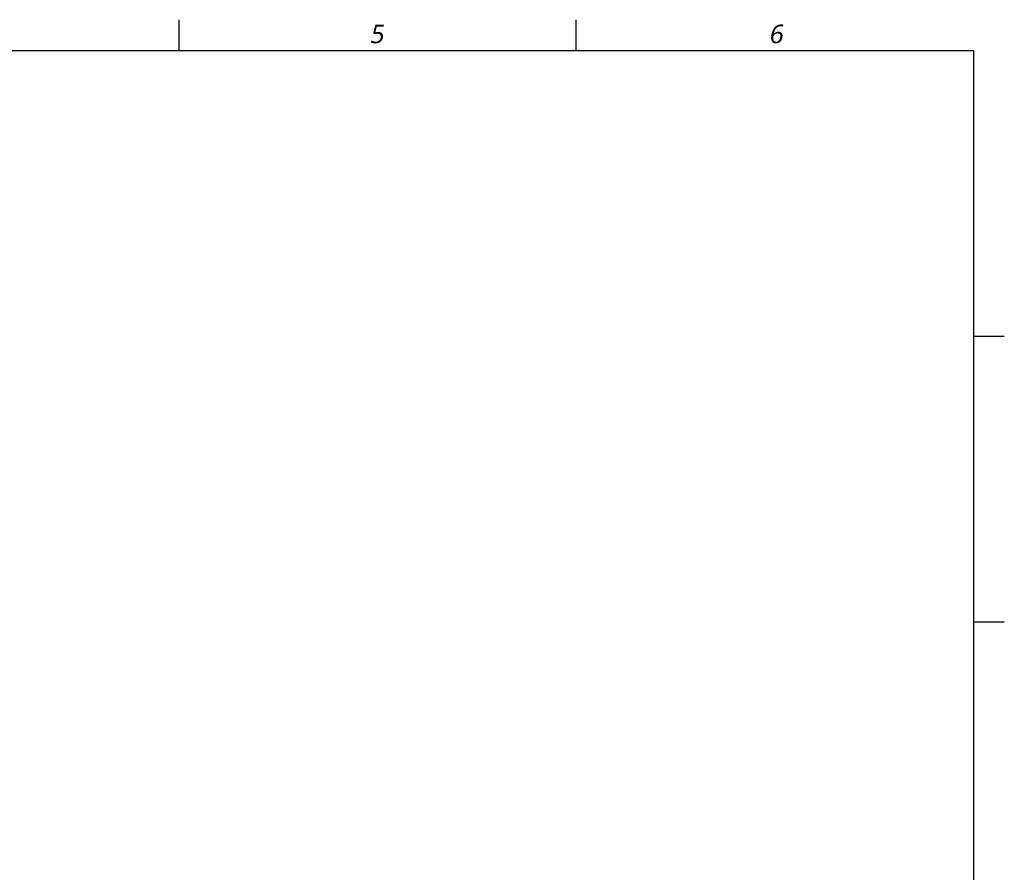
# Model space of a CAD drawing. Header units: millimetres. Extents: x 28 to 5852, y 59 to 4130.
# Tile 27 of 27: x 3583 to 5810, y 2159 to 4088. Entities that reach past the tile are written whole.
import ezdxf

# ---------------------------------------------------------------- set-up
doc = ezdxf.new("R2010")
doc.units = ezdxf.units.MM
doc.styles.add('TEXTSTYLE_2', font='malgun.ttf')

msp = doc.modelspace()

# ---------------------------------------------------------------- linework, layer by layer
at = {"color": 134}
for p, q in [((3943.333, 4018), (3943.333, 4088)), ((4841.667, 4018), (4841.667, 4088)), ((5810, 3371.667), (5740, 3371.667)), ((5810, 2725.333), (5740, 2725.333))]:
    msp.add_line(p, q, dxfattribs=at)
at = {"color": 7}
for p, q in [((350, 4018), (5740, 4018)), ((5740, 4018), (5740, 140))]:
    msp.add_line(p, q, dxfattribs=at)

# ---------------------------------------------------------------- texts
at = {"color": 134, "char_height": 42, "width": 48.3, "attachment_point": 1, "line_spacing_factor": 0.9, "style": 'TEXTSTYLE_2'}
for s, insert in [('\\Q10.0;5', (4373.907, 4076.673)), ('\\Q10.0;6', (5276.907, 4076.673))]:
    msp.add_mtext(s, dxfattribs=dict(at, insert=insert))

doc.saveas('drawing.dxf')
